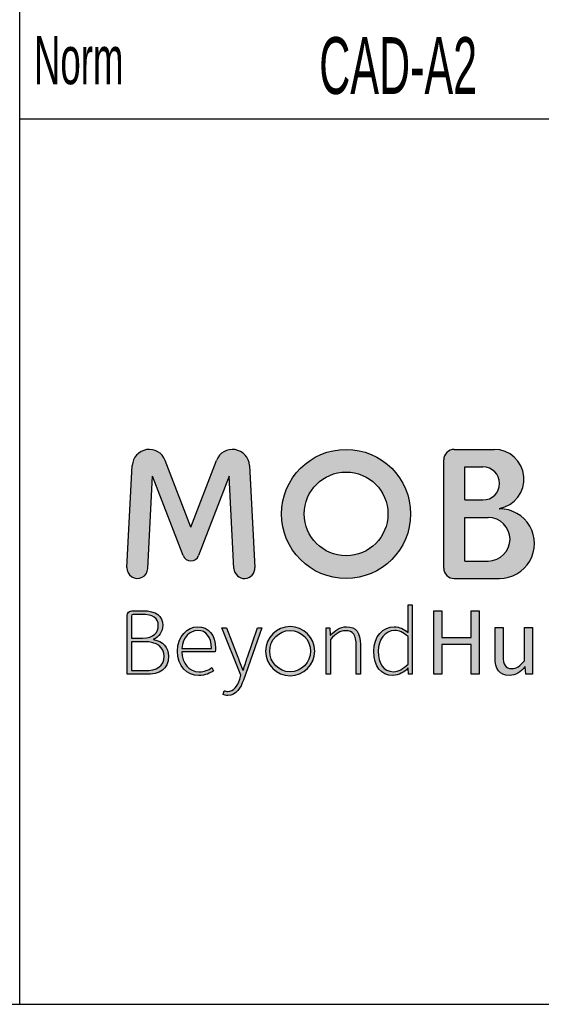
# Model space of a CAD drawing. Header units: millimetres. Extents: x 6 to 590, y 6 to 416.
# Tile 14 of 33: x 456 to 475, y 6 to 43. Entities that reach past the tile are written whole.
import ezdxf

# ---------------------------------------------------------------- set-up
doc = ezdxf.new("R2010")
doc.units = ezdxf.units.MM
doc.linetypes.add('CENTERX2', pattern=[20.319999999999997, 12.7, -2.54, 2.54, -2.54])
doc.layers.add('1', color=7, linetype='Continuous')
doc.styles.add('SLDTEXTSTYLE2', font='TXT', dxfattribs={"width": 0.5670000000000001})

msp = doc.modelspace()

# ---------------------------------------------------------------- hatches: boundary and pattern name
at = {"layer": '1'}
h = msp.add_hatch(color=156, dxfattribs=at)
edge = h.paths.add_edge_path(flags=0)
edge.add_arc((460.3553270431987, 22.25435210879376), 0.3899999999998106, 176.9999999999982, 356.9999999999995)
edge.add_line((460.7447925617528, 22.23394108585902), (460.9249960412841, 25.6724283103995))
edge.add_line((460.9249960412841, 25.6724283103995), (462.0605030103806, 22.7143315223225))
edge.add_arc((462.349352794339, 22.82521056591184), 0.3094000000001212, 200.9999999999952, 339.0000000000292)
edge.add_line((462.6382025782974, 22.71433152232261), (463.7737095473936, 25.67242831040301))
edge.add_line((463.7737095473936, 25.67242831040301), (463.9539130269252, 22.23394108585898))
edge.add_arc((464.3433785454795, 22.25435210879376), 0.390000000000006, 183.000000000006, 363.0000000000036)
edge.add_line((464.732844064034, 22.27476313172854), (464.5338383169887, 26.07201899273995))
edge.add_arc((463.8990095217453, 26.03874902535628), 0.6356999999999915, 3.000000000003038, 158.999999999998)
edge.add_line((463.3055324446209, 26.26656353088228), (462.349352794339, 23.77563038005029))
edge.add_line((462.349352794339, 23.77563038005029), (461.3931731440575, 26.26656353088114))
edge.add_arc((460.7996960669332, 26.03874902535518), 0.6356999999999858, 21.00000000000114, 176.9999999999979)
edge.add_line((460.1648672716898, 26.07201899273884), (459.9658615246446, 22.27476313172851))
h = msp.add_hatch(color=156, dxfattribs=at)
edge = h.paths.add_edge_path(flags=0)
edge.add_arc((468.1343527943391, 24.26935210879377), 2.404999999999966, 0, 360)
edge = h.paths.add_edge_path(flags=0)
edge.add_arc((468.1343527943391, 24.26935210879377), 1.559999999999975, 0, 360)
h = msp.add_hatch(color=156, dxfattribs=at)
edge = h.paths.add_edge_path(flags=0)
edge.add_arc((473.8543527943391, 23.16435210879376), 1.30000000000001, 270.0000000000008, 450.0000000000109)
edge.add_arc((473.8543527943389, 24.47085210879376), 0.006499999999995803, 100.20362805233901, 270, ccw=False)
edge.add_arc((473.6570450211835, 25.5670443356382), 1.107307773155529, 280.2036280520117, 450.0000000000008)
edge.add_line((473.6570450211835, 26.67435210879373), (472.1643527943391, 26.67435210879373))
edge.add_arc((472.1643527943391, 26.28435210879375), 0.3899999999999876, 90, 180)
edge.add_line((471.7743527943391, 26.28435210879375), (471.7743527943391, 22.25435210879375))
edge.add_arc((472.1643527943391, 22.25435210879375), 0.3900000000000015, 180, 270.0000000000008)
edge.add_line((472.1643527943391, 21.86435210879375), (473.8543527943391, 21.86435210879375))
edge = h.paths.add_edge_path(flags=0)
edge.add_line((472.5543527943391, 26.02435210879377), (473.2368527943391, 26.02435210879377))
edge.add_arc((473.2368527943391, 25.40685210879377), 0.6175000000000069, -90.0000000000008, 89.9999999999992, ccw=False)
edge.add_line((473.2368527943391, 24.78935210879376), (472.5543527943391, 24.78935210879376))
edge.add_line((472.5543527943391, 24.78935210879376), (472.5543527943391, 26.02435210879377))
edge = h.paths.add_edge_path(flags=0)
edge.add_line((472.5543527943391, 24.13935210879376), (473.4318527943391, 24.13935210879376))
edge.add_arc((473.4318527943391, 23.32685210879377), 0.8124999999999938, -90.0000000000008, 89.9999999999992, ccw=False)
edge.add_line((473.4318527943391, 22.51435210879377), (472.5543527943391, 22.51435210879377))
edge.add_line((472.5543527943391, 22.51435210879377), (472.5543527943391, 24.13935210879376))
h = msp.add_hatch(color=156, dxfattribs=at)
edge = h.paths.add_edge_path(flags=0)
edge.add_spline(control_points=[(460.6563233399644, 18.29286422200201), (461.1922392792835, 18.29286422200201), (461.5148235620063, 18.46560768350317), (461.5148235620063, 18.96414960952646)], knot_values=[6, 6, 6, 6, 7, 7, 7, 7], weights=[1, 1, 1, 1], degree=3, periodic=0)
edge.add_spline(control_points=[(461.5148235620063, 18.96414960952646), (461.5148235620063, 19.29146149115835), (461.3084680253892, 19.53406245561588), (460.9595729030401, 19.5844063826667)], knot_values=[5, 5, 5, 5, 6, 6, 6, 6], weights=[1, 1, 1, 1], degree=3, periodic=0)
edge.add_line((460.9595729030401, 19.5844063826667), (460.9595729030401, 19.59881217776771))
edge.add_spline(control_points=[(460.9595729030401, 19.59881217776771), (461.1527518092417, 19.66757077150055), (461.3001803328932, 19.8971762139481), (461.3001803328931, 20.11378803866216)], knot_values=[3, 3, 3, 3, 4, 4, 4, 4], weights=[1, 1, 1, 1], degree=3, periodic=0)
edge.add_spline(control_points=[(461.3001803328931, 20.11378803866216), (461.3001803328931, 20.4636160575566), (461.0643479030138, 20.66305019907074), (460.5572060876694, 20.66305019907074)], knot_values=[2, 2, 2, 2, 3, 3, 3, 3], weights=[1, 1, 1, 1], degree=3, periodic=0)
edge.add_line((460.5572060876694, 20.66305019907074), (460.1525200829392, 20.66305019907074))
edge.add_spline(control_points=[(460.1525200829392, 20.66305019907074), (460.0513721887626, 20.66305019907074), (459.9693756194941, 20.58105362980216), (459.9693756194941, 20.47990573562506)], knot_values=[0, 0, 0, 0, 1, 1, 1, 1], weights=[1, 1, 1, 1], degree=3, periodic=0)
edge.add_line((459.9693756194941, 20.47990573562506), (459.9693756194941, 18.29286422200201))
edge.add_line((459.9693756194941, 18.29286422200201), (460.6563233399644, 18.29286422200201))
edge = h.paths.add_edge_path(flags=0)
edge.add_spline(control_points=[(460.6131568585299, 19.50621471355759), (461.0951146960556, 19.50621471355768), (461.3493859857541, 19.30225311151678), (461.3493859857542, 18.9641496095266)], knot_values=[1, 1, 1, 1, 2, 2, 2, 2], weights=[1, 1, 1, 1], degree=3, periodic=0)
edge.add_spline(control_points=[(461.3493859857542, 18.9641496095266), (461.3493859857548, 18.58287962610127), (461.0843230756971, 18.4295411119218), (460.6131568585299, 18.42954111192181)], knot_values=[0, 0, 0, 0, 1, 1, 1, 1], weights=[1, 1, 1, 1], degree=3, periodic=0)
edge.add_line((460.6131568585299, 18.42954111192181), (460.1348131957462, 18.42954111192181))
edge.add_line((460.1348131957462, 18.42954111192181), (460.1348131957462, 19.50621471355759))
edge.add_line((460.1348131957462, 19.50621471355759), (460.6131568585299, 19.50621471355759))
edge = h.paths.add_edge_path(flags=0)
edge.add_spline(control_points=[(460.1348131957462, 20.46150539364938), (460.1348131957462, 20.49735906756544), (460.163878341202, 20.52642421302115), (460.1997320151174, 20.52642421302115)], knot_values=[3, 3, 3, 3, 4, 4, 4, 4], weights=[1, 1, 1, 1], degree=3, periodic=0)
edge.add_line((460.1997320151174, 20.52642421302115), (460.5104254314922, 20.52642421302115))
edge.add_spline(control_points=[(460.5104254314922, 20.52642421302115), (460.9456026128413, 20.52642421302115), (461.1347427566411, 20.38830902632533), (461.1347427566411, 20.11740221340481)], knot_values=[1, 1, 1, 1, 2, 2, 2, 2], weights=[1, 1, 1, 1], degree=3, periodic=0)
edge.add_spline(control_points=[(461.1347427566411, 20.11740221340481), (461.1347427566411, 19.86443402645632), (460.9857666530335, 19.63927742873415), (460.5412296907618, 19.63927742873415)], knot_values=[0, 0, 0, 0, 1, 1, 1, 1], weights=[1, 1, 1, 1], degree=3, periodic=0)
edge.add_line((460.5412296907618, 19.63927742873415), (460.1348131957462, 19.63927742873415))
edge.add_line((460.1348131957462, 19.63927742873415), (460.1348131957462, 20.46150539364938))
h = msp.add_hatch(color=156, dxfattribs=at)
edge = h.paths.add_edge_path(flags=0)
edge.add_spline(control_points=[(469.9288343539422, 20.06243544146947), (469.518803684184, 20.06243544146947), (469.1627311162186, 19.70997704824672), (469.1627311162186, 19.15247786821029)], knot_values=[10, 10, 10, 10, 11, 11, 11, 11], weights=[1, 1, 1, 1], degree=3, periodic=0)
edge.add_spline(control_points=[(469.1627311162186, 19.15247786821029), (469.1627311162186, 18.56983217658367), (469.4432623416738, 18.24969774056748), (469.8784904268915, 18.24969774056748)], knot_values=[9, 9, 9, 9, 10, 10, 10, 10], weights=[1, 1, 1, 1], degree=3, periodic=0)
edge.add_spline(control_points=[(469.8784904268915, 18.24969774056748), (470.1086777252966, 18.24969774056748), (470.2992618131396, 18.37558301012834), (470.4395528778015, 18.51587407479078)], knot_values=[8, 8, 8, 8, 9, 9, 9, 9], weights=[1, 1, 1, 1], degree=3, periodic=0)
edge.add_line((470.4395528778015, 18.51587407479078), (470.4503444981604, 18.51587407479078))
edge.add_line((470.4503444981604, 18.51587407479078), (470.4647502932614, 18.29286422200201))
edge.add_line((470.4647502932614, 18.29286422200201), (470.6014271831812, 18.29286422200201))
edge.add_line((470.6014271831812, 18.29286422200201), (470.6014271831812, 20.87888260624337))
edge.add_line((470.6014271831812, 20.87888260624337), (470.4431670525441, 20.87888260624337))
edge.add_line((470.4431670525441, 20.87888260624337), (470.4431670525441, 20.16673747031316))
edge.add_line((470.4431670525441, 20.16673747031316), (470.4503444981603, 19.85021720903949))
edge.add_spline(control_points=[(470.4503444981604, 19.85021720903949), (470.2777294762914, 19.98327992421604), (470.1374384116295, 20.06243544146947), (469.9288343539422, 20.06243544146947)], knot_values=[0, 0, 0, 0, 1, 1, 1, 1], weights=[1, 1, 1, 1], degree=3, periodic=0)
edge = h.paths.add_edge_path(flags=0)
edge.add_spline(control_points=[(469.9000736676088, 18.38998880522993), (469.533209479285, 18.38998880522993), (469.331782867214, 18.6956665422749), (469.331782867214, 19.15247786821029)], knot_values=[4, 4, 4, 4, 5, 5, 5, 5], weights=[1, 1, 1, 1], degree=3, periodic=0)
edge.add_spline(control_points=[(469.331782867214, 19.15247786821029), (469.331782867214, 19.58765504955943), (469.5943450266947, 19.92214437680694), (469.9396259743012, 19.92214437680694)], knot_values=[3, 3, 3, 3, 4, 4, 4, 4], weights=[1, 1, 1, 1], degree=3, periodic=0)
edge.add_spline(control_points=[(469.9396259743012, 19.92214437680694), (470.1086777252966, 19.92214437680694), (470.2597095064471, 19.8610088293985), (470.4431670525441, 19.69918542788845)], knot_values=[2, 2, 2, 2, 3, 3, 3, 3], weights=[1, 1, 1, 1], degree=3, periodic=0)
edge.add_line((470.4431670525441, 19.69918542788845), (470.4431670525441, 18.67413420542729))
edge.add_spline(control_points=[(470.4431670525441, 18.67413420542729), (470.2597095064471, 18.49067665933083), (470.0906577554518, 18.38998880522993), (469.9000736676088, 18.38998880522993)], knot_values=[0, 0, 0, 0, 1, 1, 1, 1], weights=[1, 1, 1, 1], degree=3, periodic=0)
msp.add_hatch(color=156, dxfattribs=at).paths.add_polyline_path([(471.4010103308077, 20.65230948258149), (471.4010103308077, 18.29286422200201), (471.7031247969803, 18.29286422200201), (471.7031247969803, 19.40424840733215), (472.8001031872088, 19.40424840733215), (472.8001031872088, 18.29286422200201), (473.0986543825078, 18.29286422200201), (473.0986543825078, 20.65230948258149), (472.8001031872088, 20.65230948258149), (472.8001031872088, 19.66319639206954), (471.7031247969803, 19.66319639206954), (471.7031247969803, 20.65230948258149)], flags=0)
h = msp.add_hatch(color=156, dxfattribs=at)
edge = h.paths.add_edge_path(flags=0)
edge.add_spline(control_points=[(462.6018788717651, 20.06243544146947), (462.2170456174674, 20.06243544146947), (461.850181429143, 19.71715449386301), (461.850181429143, 19.15247786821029)], knot_values=[8, 8, 8, 8, 9, 9, 9, 9], weights=[1, 1, 1, 1], degree=3, periodic=0)
edge.add_spline(control_points=[(461.850181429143, 19.15247786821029), (461.850181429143, 18.58780124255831), (462.2062539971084, 18.24969774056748), (462.6486595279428, 18.24969774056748)], knot_values=[7, 7, 7, 7, 8, 8, 8, 8], weights=[1, 1, 1, 1], degree=3, periodic=0)
edge.add_spline(control_points=[(462.6486595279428, 18.24969774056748), (462.9004300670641, 18.24969774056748), (463.0550760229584, 18.33603070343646), (463.1917529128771, 18.41874949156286)], knot_values=[6, 6, 6, 6, 7, 7, 7, 7], weights=[1, 1, 1, 1], degree=3, periodic=0)
edge.add_line((463.1917529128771, 18.41874949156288), (463.1270031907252, 18.54102058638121))
edge.add_spline(control_points=[(463.1270031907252, 18.54102058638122), (462.9975037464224, 18.4475101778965), (462.8500861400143, 18.38637463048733), (462.6630144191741, 18.38637463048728)], knot_values=[4, 4, 4, 4, 5, 5, 5, 5], weights=[1, 1, 1, 1], degree=3, periodic=0)
edge.add_spline(control_points=[(462.6630144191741, 18.38637463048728), (462.2746178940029, 18.38637463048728), (462.0192331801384, 18.69928071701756), (462.0120557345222, 19.13450880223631)], knot_values=[3, 3, 3, 3, 4, 4, 4, 4], weights=[1, 1, 1, 1], degree=3, periodic=0)
edge.add_line((462.0120557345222, 19.13450880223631), (463.2565026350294, 19.13450880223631))
edge.add_spline(control_points=[(463.2565026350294, 19.13450880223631), (463.2636800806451, 19.17762437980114), (463.2636800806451, 19.22079086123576), (463.2636800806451, 19.2639573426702)], knot_values=[1, 1, 1, 1, 2, 2, 2, 2], weights=[1, 1, 1, 1], degree=3, periodic=0)
edge.add_spline(control_points=[(463.2636800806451, 19.2639573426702), (463.2636800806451, 19.7711125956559), (463.0119095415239, 20.06243544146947), (462.6018788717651, 20.06243544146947)], knot_values=[0, 0, 0, 0, 1, 1, 1, 1], weights=[1, 1, 1, 1], degree=3, periodic=0)
edge = h.paths.add_edge_path(flags=0)
edge.add_spline(control_points=[(462.0120557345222, 19.256779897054), (462.0479938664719, 19.67037383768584), (462.3105560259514, 19.92575855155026), (462.6054930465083, 19.92575855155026)], knot_values=[1, 1, 1, 1, 2, 2, 2, 2], weights=[1, 1, 1, 1], degree=3, periodic=0)
edge.add_spline(control_points=[(462.6054930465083, 19.92575855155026), (462.914784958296, 19.92575855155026), (463.1125973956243, 19.69918542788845), (463.1125973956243, 19.256779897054)], knot_values=[0, 0, 0, 0, 1, 1, 1, 1], weights=[1, 1, 1, 1], degree=3, periodic=0)
edge.add_line((463.1125973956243, 19.256779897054), (462.0120557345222, 19.256779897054))
h = msp.add_hatch(color=156, dxfattribs=at)
edge = h.paths.add_edge_path(flags=0)
edge.add_spline(control_points=[(463.7278119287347, 17.65264625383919), (463.6774680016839, 17.65264625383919), (463.6235098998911, 17.66705204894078), (463.5875208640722, 17.68140694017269)], knot_values=[14, 14, 14, 14, 15, 15, 15, 15], weights=[1, 1, 1, 1], degree=3, periodic=0)
edge.add_line((463.5875208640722, 17.68140694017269), (463.5515827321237, 17.54116677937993))
edge.add_spline(control_points=[(463.5515827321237, 17.54116677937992), (463.5983124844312, 17.51958353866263), (463.6630622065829, 17.50517774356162), (463.7278119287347, 17.50517774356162)], knot_values=[12, 12, 12, 12, 13, 13, 13, 13], weights=[1, 1, 1, 1], degree=3, periodic=0)
edge.add_spline(control_points=[(463.7278119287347, 17.50517774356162), (464.0371038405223, 17.50517774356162), (464.2097697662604, 17.78932314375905), (464.3068943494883, 18.07708271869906)], knot_values=[11, 11, 11, 11, 12, 12, 12, 12], weights=[1, 1, 1, 1], degree=3, periodic=0)
edge.add_line((464.3068943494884, 18.07708271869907), (464.9902278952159, 20.01926896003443))
edge.add_line((464.9902278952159, 20.01926896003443), (464.8284044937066, 20.01926896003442))
edge.add_line((464.8284044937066, 20.01926896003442), (464.4579261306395, 18.93308219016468))
edge.add_spline(control_points=[(464.4579261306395, 18.93308219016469), (464.411196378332, 18.78922785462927), (464.3536241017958, 18.60215613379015), (464.299666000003, 18.45112435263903)], knot_values=[7, 7, 7, 7, 8, 8, 8, 8], weights=[1, 1, 1, 1], degree=3, periodic=0)
edge.add_line((464.299666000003, 18.45112435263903), (464.2853111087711, 18.45112435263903))
edge.add_spline(control_points=[(464.2853111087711, 18.45112435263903), (464.2205613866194, 18.60215613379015), (464.1521974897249, 18.78922785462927), (464.098239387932, 18.93308219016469)], knot_values=[5, 5, 5, 5, 6, 6, 6, 6], weights=[1, 1, 1, 1], degree=3, periodic=0)
edge.add_line((464.098239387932, 18.93308219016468), (463.6810312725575, 20.01926896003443))
edge.add_line((463.6810312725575, 20.01926896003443), (463.508416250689, 20.01926896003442))
edge.add_line((463.508416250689, 20.01926896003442), (464.2169472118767, 18.26048936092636))
edge.add_line((464.2169472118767, 18.26048936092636), (464.1702174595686, 18.10945757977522))
edge.add_spline(control_points=[(464.1702174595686, 18.10945757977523), (464.0838844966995, 17.84689542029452), (463.9400301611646, 17.65264625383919), (463.7278119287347, 17.65264625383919)], knot_values=[0, 0, 0, 0, 1, 1, 1, 1], weights=[1, 1, 1, 1], degree=3, periodic=0)
h = msp.add_hatch(color=156, dxfattribs=at)
edge = h.paths.add_edge_path(flags=0)
edge.add_spline(control_points=[(466.0478282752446, 18.24033998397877), (466.5535634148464, 18.24033998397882), (466.963554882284, 18.65030888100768), (466.9635548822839, 19.15606659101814)], knot_values=[2, 2, 2, 2, 3, 3, 3, 3], weights=[1, 1, 1, 1], degree=3, periodic=0)
edge.add_spline(control_points=[(466.9635548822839, 19.15606659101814), (466.9635548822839, 19.66182430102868), (466.5535634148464, 20.07179319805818), (466.0478282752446, 20.07179319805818)], knot_values=[3, 3, 3, 3, 4, 4, 4, 4], weights=[1, 1, 1, 1], degree=3, periodic=0)
edge.add_spline(control_points=[(466.0478282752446, 20.07179319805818), (465.5420931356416, 20.07179319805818), (465.1321242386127, 19.66182430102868), (465.1321242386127, 19.15606659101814)], knot_values=[0, 0, 0, 0, 1, 1, 1, 1], weights=[1, 1, 1, 1], degree=3, periodic=0)
edge.add_spline(control_points=[(465.1321242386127, 19.15606659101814), (465.1321242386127, 18.65030888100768), (465.5420931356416, 18.24033998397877), (466.0478282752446, 18.24033998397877)], knot_values=[1, 1, 1, 1, 2, 2, 2, 2], weights=[1, 1, 1, 1], degree=3, periodic=0)
edge = h.paths.add_edge_path(flags=0)
edge.add_spline(control_points=[(466.0478262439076, 18.38382796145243), (465.6288612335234, 18.38382796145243), (465.2880110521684, 18.73723955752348), (465.2880110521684, 19.15623120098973), (465.2880110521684, 19.57522284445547), (465.6288612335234, 19.92647622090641), (466.0478262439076, 19.92647622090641)], knot_values=[2, 2, 2, 2, 3, 3, 3, 4, 4, 4, 4], weights=[1, 1, 1, 1, 1, 1, 1], degree=3, periodic=0)
edge.add_spline(control_points=[(466.0478262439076, 19.92647622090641), (466.4667912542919, 19.92647622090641), (466.8076680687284, 19.57522284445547), (466.8076680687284, 19.15623120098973), (466.8076680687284, 18.73723955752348), (466.4667912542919, 18.38382796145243), (466.0478262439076, 18.38382796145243)], knot_values=[0, 0, 0, 0, 1, 1, 1, 2, 2, 2, 2], weights=[1, 1, 1, 1, 1, 1, 1], degree=3, periodic=0)
h = msp.add_hatch(color=156, dxfattribs=at)
edge = h.paths.add_edge_path(flags=0)
edge.add_spline(control_points=[(467.5514200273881, 19.59488339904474), (467.7636382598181, 19.8106649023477), (467.9111067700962, 19.91858110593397), (468.1160966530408, 19.91858110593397)], knot_values=[9, 9, 9, 9, 10, 10, 10, 10], weights=[1, 1, 1, 1], degree=3, periodic=0)
edge.add_spline(control_points=[(468.1160966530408, 19.91858110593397), (468.3966278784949, 19.91858110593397), (468.5117215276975, 19.74591518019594), (468.5117215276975, 19.37905099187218)], knot_values=[8, 8, 8, 8, 9, 9, 9, 9], weights=[1, 1, 1, 1], degree=3, periodic=0)
edge.add_line((468.5117215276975, 19.37905099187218), (468.5117215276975, 18.29286422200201))
edge.add_line((468.5117215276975, 18.29286422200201), (468.6699816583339, 18.29286422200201))
edge.add_line((468.6699816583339, 18.29286422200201), (468.6699816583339, 19.40063423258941))
edge.add_spline(control_points=[(468.6699816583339, 19.40063423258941), (468.6699816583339, 19.84660303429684), (468.5045440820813, 20.06243544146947), (468.1484715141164, 20.06243544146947)], knot_values=[4, 4, 4, 4, 5, 5, 5, 5], weights=[1, 1, 1, 1], degree=3, periodic=0)
edge.add_spline(control_points=[(468.1484715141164, 20.06243544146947), (467.9111067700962, 20.06243544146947), (467.7312633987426, 19.92937272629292), (467.5550342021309, 19.75309262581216)], knot_values=[3, 3, 3, 3, 4, 4, 4, 4], weights=[1, 1, 1, 1], degree=3, periodic=0)
edge.add_line((467.5550342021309, 19.75309262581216), (467.544242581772, 19.75309262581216))
edge.add_line((467.544242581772, 19.75309262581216), (467.5298367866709, 20.01926896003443))
edge.add_line((467.5298367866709, 20.01926896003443), (467.3931598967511, 20.01926896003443))
edge.add_line((467.3931598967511, 20.01926896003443), (467.3931598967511, 18.29286422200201))
edge.add_line((467.3931598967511, 18.29286422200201), (467.5514200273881, 18.29286422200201))
edge.add_line((467.5514200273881, 18.29286422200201), (467.5514200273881, 19.59488339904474))
h = msp.add_hatch(color=156, dxfattribs=at)
edge = h.paths.add_edge_path(flags=0)
edge.add_spline(control_points=[(473.684863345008, 18.93308219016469), (473.684863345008, 18.48706248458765), (473.8503009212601, 18.24969774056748), (474.2207792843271, 18.24969774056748)], knot_values=[11, 11, 11, 11, 12, 12, 12, 12], weights=[1, 1, 1, 1], degree=3, periodic=0)
edge.add_spline(control_points=[(474.2207792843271, 18.24969774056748), (474.4617582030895, 18.24969774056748), (474.6343732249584, 18.37558301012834), (474.7962475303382, 18.56621800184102)], knot_values=[10, 10, 10, 10, 11, 11, 11, 11], weights=[1, 1, 1, 1], degree=3, periodic=0)
edge.add_line((474.7962475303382, 18.56621800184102), (474.8070391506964, 18.56621800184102))
edge.add_line((474.8070391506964, 18.56621800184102), (474.8322365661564, 18.29286422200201))
edge.add_line((474.8322365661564, 18.29286422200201), (475.0767787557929, 18.29286422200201))
edge.add_line((475.0767787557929, 18.29286422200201), (475.0767787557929, 20.04085220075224))
edge.add_line((475.0767787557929, 20.04085220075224), (474.781841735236, 20.04085220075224))
edge.add_line((474.781841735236, 20.04085220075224), (474.781841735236, 18.8000194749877))
edge.add_spline(control_points=[(474.781841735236, 18.8000194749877), (474.6164041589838, 18.59497868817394), (474.490518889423, 18.50508245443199), (474.3106755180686, 18.50508245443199)], knot_values=[3, 3, 3, 3, 4, 4, 4, 4], weights=[1, 1, 1, 1], degree=3, periodic=0)
edge.add_spline(control_points=[(474.3106755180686, 18.50508245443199), (474.0804882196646, 18.50508245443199), (473.983414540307, 18.64532261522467), (473.983414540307, 18.97263449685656)], knot_values=[2, 2, 2, 2, 3, 3, 3, 3], weights=[1, 1, 1, 1], degree=3, periodic=0)
edge.add_line((473.983414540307, 18.97263449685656), (473.983414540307, 20.04085220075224))
edge.add_line((473.983414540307, 20.04085220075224), (473.684863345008, 20.04085220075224))
edge.add_line((473.684863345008, 20.04085220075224), (473.684863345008, 18.93308219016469))

# ---------------------------------------------------------------- linework, layer by layer
at = {"layer": '1', "color": 7}
for p, q in [((455.9693756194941, 22.42143565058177), (455.9693756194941, 50.99286422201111)), ((455.9693756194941, 38.99286422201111), (477.9693756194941, 38.99286422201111)), ((6, 5.992864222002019), (589.9693756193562, 5.992864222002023))]:
    msp.add_line(p, q, dxfattribs=at)
at = {"layer": '1', "color": 156}
for p, q in [((472.1643527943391, 26.67435210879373), (473.6570450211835, 26.67435210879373)), ((459.9658615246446, 22.27476313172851), (460.1648672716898, 26.07201899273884)), ((462.349352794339, 23.77563038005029), (461.3931731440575, 26.26656353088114)), ((462.349352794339, 23.77563038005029), (463.3055324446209, 26.26656353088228)), ((464.5338383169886, 26.07201899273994), (464.732844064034, 22.27476313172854)), ((471.7743527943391, 22.25435210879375), (471.7743527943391, 26.28435210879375)), ((472.5543527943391, 26.02435210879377), (473.2368527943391, 26.02435210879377)), ((472.5543527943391, 24.78935210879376), (472.5543527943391, 26.02435210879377)), ((460.7447925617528, 22.23394108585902), (460.9249960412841, 25.6724283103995)), ((462.0605030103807, 22.7143315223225), (460.9249960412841, 25.6724283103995)), ((463.7737095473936, 25.67242831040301), (462.6382025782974, 22.71433152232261)), ((463.9539130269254, 22.23394108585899), (463.7737095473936, 25.67242831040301)), ((472.5543527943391, 24.78935210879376), (473.2368527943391, 24.78935210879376)), ((472.5543527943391, 22.51435210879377), (472.5543527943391, 24.13935210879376)), ((472.5543527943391, 24.13935210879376), (473.4318527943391, 24.13935210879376)), ((472.5543527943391, 22.51435210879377), (473.4318527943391, 22.51435210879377)), ((472.1643527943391, 21.86435210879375), (473.8543527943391, 21.86435210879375))]:
    msp.add_line(p, q, dxfattribs=at)
at = {"layer": '1', "color": 156, "linetype": 'CENTERX2'}
msp.add_line((473.8413527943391, 24.46435210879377), (473.8543527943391, 24.46435210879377), dxfattribs=at)
at = {"layer": '1'}
msp.add_line((455.9693756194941, 5.992864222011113), (455.9693756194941, 22.42143565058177), dxfattribs=at)
at = {"layer": '1', "color": 156, "linetype": 'Continuous'}
for p, q in [((460.1525200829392, 20.66305019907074), (460.5572060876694, 20.66305019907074)), ((470.4431670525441, 20.16673747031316), (470.4431670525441, 20.87888260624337)), ((470.4431670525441, 20.87888260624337), (470.6014271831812, 20.87888260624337)), ((470.6014271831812, 20.87888260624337), (470.6014271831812, 18.29286422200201)), ((471.4010103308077, 20.65230948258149), (471.7031247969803, 20.65230948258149)), ((471.4010103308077, 18.29286422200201), (471.4010103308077, 20.65230948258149)), ((471.7031247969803, 20.65230948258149), (471.7031247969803, 19.66319639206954)), ((472.8001031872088, 19.66319639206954), (472.8001031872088, 20.65230948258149)), ((472.8001031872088, 20.65230948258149), (473.0986543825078, 20.65230948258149)), ((473.0986543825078, 20.65230948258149), (473.0986543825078, 18.29286422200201)), ((459.9693756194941, 18.29286422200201), (459.9693756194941, 20.47990573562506)), ((460.1348131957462, 20.46150539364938), (460.1348131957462, 19.63927742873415)), ((460.5104254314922, 20.52642421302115), (460.1997320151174, 20.52642421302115)), ((464.2169472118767, 18.26048936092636), (463.5084162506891, 20.01926896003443)), ((463.5084162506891, 20.01926896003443), (463.6810312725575, 20.01926896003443)), ((463.6810312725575, 20.01926896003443), (464.098239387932, 18.93308219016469)), ((464.9902278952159, 20.01926896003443), (464.3068943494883, 18.07708271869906)), ((464.4579261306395, 18.93308219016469), (464.8284044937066, 20.01926896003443)), ((464.8284044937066, 20.01926896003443), (464.9902278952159, 20.01926896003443)), ((467.3931598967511, 20.01926896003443), (467.5298367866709, 20.01926896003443)), ((467.3931598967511, 18.29286422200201), (467.3931598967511, 20.01926896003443)), ((467.5298367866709, 20.01926896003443), (467.544242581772, 19.75309262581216)), ((470.4503444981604, 19.85021720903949), (470.4431670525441, 20.16673747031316)), ((473.684863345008, 20.04085220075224), (473.983414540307, 20.04085220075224)), ((473.684863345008, 18.93308219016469), (473.684863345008, 20.04085220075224)), ((473.983414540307, 20.04085220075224), (473.983414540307, 18.97263449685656)), ((474.781841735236, 18.8000194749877), (474.781841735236, 20.04085220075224)), ((474.781841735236, 20.04085220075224), (475.0767787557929, 20.04085220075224)), ((475.0767787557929, 20.04085220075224), (475.0767787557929, 18.29286422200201)), ((460.1348131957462, 19.63927742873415), (460.5412296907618, 19.63927742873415)), ((460.6131568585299, 19.50621471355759), (460.1348131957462, 19.50621471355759)), ((460.1348131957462, 19.50621471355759), (460.1348131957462, 18.42954111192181)), ((460.9595729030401, 19.59881217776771), (460.9595729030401, 19.5844063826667)), ((467.544242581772, 19.75309262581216), (467.5550342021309, 19.75309262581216)), ((467.5514200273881, 19.59488339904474), (467.5514200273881, 18.29286422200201)), ((470.4431670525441, 18.67413420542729), (470.4431670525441, 19.69918542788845)), ((471.7031247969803, 19.66319639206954), (472.8001031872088, 19.66319639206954)), ((462.0120557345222, 19.256779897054), (463.1125973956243, 19.256779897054)), ((463.2565026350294, 19.13450880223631), (462.0120557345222, 19.13450880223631)), ((468.5117215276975, 18.29286422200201), (468.5117215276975, 19.37905099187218)), ((468.6699816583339, 19.40063423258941), (468.6699816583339, 18.29286422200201)), ((472.8001031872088, 19.40424840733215), (471.7031247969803, 19.40424840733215)), ((471.7031247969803, 19.40424840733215), (471.7031247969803, 18.29286422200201)), ((472.8001031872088, 18.29286422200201), (472.8001031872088, 19.40424840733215)), ((460.1348131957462, 18.42954111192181), (460.6131568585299, 18.42954111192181)), ((463.1270031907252, 18.54102058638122), (463.1917529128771, 18.41874949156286)), ((464.2853111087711, 18.45112435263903), (464.299666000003, 18.45112435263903)), ((470.4503444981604, 18.51587407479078), (470.4395528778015, 18.51587407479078)), ((470.4647502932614, 18.29286422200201), (470.4503444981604, 18.51587407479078)), ((474.8070391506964, 18.56621800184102), (474.7962475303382, 18.56621800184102)), ((474.8322365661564, 18.29286422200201), (474.8070391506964, 18.56621800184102)), ((460.6563233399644, 18.29286422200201), (459.9693756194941, 18.29286422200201)), ((464.1702174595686, 18.10945757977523), (464.2169472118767, 18.26048936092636)), ((467.5514200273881, 18.29286422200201), (467.3931598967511, 18.29286422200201)), ((468.6699816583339, 18.29286422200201), (468.5117215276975, 18.29286422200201)), ((470.6014271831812, 18.29286422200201), (470.4647502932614, 18.29286422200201)), ((471.7031247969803, 18.29286422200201), (471.4010103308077, 18.29286422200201)), ((473.0986543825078, 18.29286422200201), (472.8001031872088, 18.29286422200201)), ((475.0767787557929, 18.29286422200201), (474.8322365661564, 18.29286422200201)), ((463.5515827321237, 17.54116677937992), (463.5875208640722, 17.68140694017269))]:
    msp.add_line(p, q, dxfattribs=at)
at = {"layer": '1', "color": 156}
for radius in [2.404999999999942, 1.559999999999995]:
    msp.add_circle((468.1343527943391, 24.26935210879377), radius, dxfattribs=at)
for centre, radius, start, end in [((460.7996960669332, 26.03874902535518), 0.635699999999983, 21.00000000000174, 176.9999999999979), ((463.8990095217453, 26.03874902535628), 0.6357000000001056, 3.000000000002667, 158.999999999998), ((472.1643527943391, 26.28435210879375), 0.3899999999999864, 90, 180), ((473.6570450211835, 25.5670443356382), 1.10730777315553, 280.2036280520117, 90), ((473.2368527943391, 25.40685210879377), 0.6175000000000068, 270.0000000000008, 90), ((473.8543527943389, 24.47085210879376), 0.006500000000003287, 100.2036280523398, 270.0000000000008), ((473.8543527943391, 23.16435210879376), 1.300000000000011, 270.0000000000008, 90.00000000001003), ((473.4318527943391, 23.32685210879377), 0.8124999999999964, 270.0000000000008, 90), ((462.349352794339, 22.82521056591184), 0.3094000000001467, 200.999999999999, 339.0000000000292), ((460.3553270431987, 22.25435210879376), 0.3899999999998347, 176.9999999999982, 356.9999999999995), ((464.3433785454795, 22.25435210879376), 0.3900000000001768, 183.0000000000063, 3.00000000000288), ((472.1643527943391, 22.25435210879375), 0.3900000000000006, 180, 270.0000000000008)]:
    msp.add_arc(centre, radius, start, end, dxfattribs=at)
at = {"layer": '1', "color": 156, "linetype": 'Continuous'}
for points in [[(459.9693756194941, 20.47990573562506), (459.9693756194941, 20.58105362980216), (460.0513721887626, 20.66305019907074), (460.1525200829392, 20.66305019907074)], [(460.5572060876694, 20.66305019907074), (461.0643479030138, 20.66305019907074), (461.3001803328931, 20.4636160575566), (461.3001803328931, 20.11378803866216)], [(460.1997320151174, 20.52642421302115), (460.163878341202, 20.52642421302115), (460.1348131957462, 20.49735906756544), (460.1348131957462, 20.46150539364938)], [(461.1347427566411, 20.11740221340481), (461.1347427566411, 20.38830902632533), (460.9456026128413, 20.52642421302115), (460.5104254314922, 20.52642421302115)], [(460.5412296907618, 19.63927742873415), (460.9857666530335, 19.63927742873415), (461.1347427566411, 19.86443402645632), (461.1347427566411, 20.11740221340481)], [(461.3001803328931, 20.11378803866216), (461.3001803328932, 19.8971762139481), (461.1527518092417, 19.66757077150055), (460.9595729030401, 19.59881217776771)], [(461.850181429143, 19.15247786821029), (461.850181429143, 19.71715449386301), (462.2170456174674, 20.06243544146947), (462.6018788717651, 20.06243544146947)], [(462.6054930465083, 19.92575855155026), (462.3105560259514, 19.92575855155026), (462.0479938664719, 19.67037383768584), (462.0120557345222, 19.256779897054)], [(462.6018788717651, 20.06243544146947), (463.0119095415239, 20.06243544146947), (463.2636800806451, 19.7711125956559), (463.2636800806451, 19.2639573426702)], [(463.1125973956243, 19.256779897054), (463.1125973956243, 19.69918542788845), (462.914784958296, 19.92575855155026), (462.6054930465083, 19.92575855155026)], [(466.0478282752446, 20.07179319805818), (465.5420931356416, 20.07179319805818), (465.1321242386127, 19.66182430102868), (465.1321242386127, 19.15606659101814)], [(466.9635548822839, 19.15606659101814), (466.9635548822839, 19.66182430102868), (466.5535634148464, 20.07179319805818), (466.0478282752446, 20.07179319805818)], [(468.1160966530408, 19.91858110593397), (467.9111067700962, 19.91858110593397), (467.7636382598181, 19.8106649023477), (467.5514200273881, 19.59488339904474)], [(467.5550342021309, 19.75309262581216), (467.7312633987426, 19.92937272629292), (467.9111067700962, 20.06243544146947), (468.1484715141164, 20.06243544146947)], [(468.5117215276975, 19.37905099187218), (468.5117215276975, 19.74591518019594), (468.3966278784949, 19.91858110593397), (468.1160966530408, 19.91858110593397)], [(468.1484715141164, 20.06243544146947), (468.5045440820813, 20.06243544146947), (468.6699816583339, 19.84660303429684), (468.6699816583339, 19.40063423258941)], [(469.1627311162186, 19.15247786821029), (469.1627311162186, 19.70997704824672), (469.518803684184, 20.06243544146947), (469.9288343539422, 20.06243544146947)], [(469.9396259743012, 19.92214437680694), (469.5943450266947, 19.92214437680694), (469.331782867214, 19.58765504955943), (469.331782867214, 19.15247786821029)], [(469.9288343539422, 20.06243544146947), (470.1374384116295, 20.06243544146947), (470.2777294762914, 19.98327992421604), (470.4503444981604, 19.85021720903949)], [(470.4431670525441, 19.69918542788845), (470.2597095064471, 19.8610088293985), (470.1086777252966, 19.92214437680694), (469.9396259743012, 19.92214437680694)], [(461.3493859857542, 18.9641496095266), (461.3493859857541, 19.30225311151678), (461.0951146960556, 19.50621471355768), (460.6131568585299, 19.50621471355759)], [(460.9595729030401, 19.5844063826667), (461.3084680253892, 19.53406245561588), (461.5148235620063, 19.29146149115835), (461.5148235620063, 18.96414960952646)], [(462.6486595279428, 18.24969774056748), (462.2062539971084, 18.24969774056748), (461.850181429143, 18.58780124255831), (461.850181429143, 19.15247786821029)], [(462.0120557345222, 19.13450880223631), (462.0192331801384, 18.69928071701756), (462.2746178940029, 18.38637463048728), (462.6630144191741, 18.38637463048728)], [(463.2636800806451, 19.2639573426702), (463.2636800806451, 19.22079086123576), (463.2636800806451, 19.17762437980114), (463.2565026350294, 19.13450880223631)], [(465.1321242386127, 19.15606659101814), (465.1321242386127, 18.65030888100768), (465.5420931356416, 18.24033998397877), (466.0478282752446, 18.24033998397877)], [(466.0478282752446, 18.24033998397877), (466.5535634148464, 18.24033998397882), (466.963554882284, 18.65030888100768), (466.9635548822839, 19.15606659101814)], [(469.8784904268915, 18.24969774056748), (469.4432623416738, 18.24969774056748), (469.1627311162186, 18.56983217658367), (469.1627311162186, 19.15247786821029)], [(469.331782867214, 19.15247786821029), (469.331782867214, 18.6956665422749), (469.533209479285, 18.38998880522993), (469.9000736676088, 18.38998880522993)], [(460.6131568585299, 18.42954111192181), (461.0843230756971, 18.4295411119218), (461.3493859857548, 18.58287962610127), (461.3493859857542, 18.9641496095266)], [(461.5148235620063, 18.96414960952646), (461.5148235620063, 18.46560768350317), (461.1922392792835, 18.29286422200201), (460.6563233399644, 18.29286422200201)], [(464.098239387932, 18.93308219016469), (464.1521974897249, 18.78922785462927), (464.2205613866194, 18.60215613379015), (464.2853111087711, 18.45112435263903)], [(464.299666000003, 18.45112435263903), (464.3536241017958, 18.60215613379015), (464.411196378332, 18.78922785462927), (464.4579261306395, 18.93308219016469)], [(474.2207792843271, 18.24969774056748), (473.8503009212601, 18.24969774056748), (473.684863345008, 18.48706248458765), (473.684863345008, 18.93308219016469)], [(473.983414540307, 18.97263449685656), (473.983414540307, 18.64532261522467), (474.0804882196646, 18.50508245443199), (474.3106755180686, 18.50508245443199)], [(474.3106755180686, 18.50508245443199), (474.490518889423, 18.50508245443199), (474.6164041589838, 18.59497868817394), (474.781841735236, 18.8000194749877)], [(463.1917529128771, 18.41874949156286), (463.0550760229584, 18.33603070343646), (462.9004300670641, 18.24969774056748), (462.6486595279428, 18.24969774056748)], [(462.6630144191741, 18.38637463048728), (462.8500861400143, 18.38637463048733), (462.9975037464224, 18.4475101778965), (463.1270031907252, 18.54102058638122)], [(470.4395528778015, 18.51587407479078), (470.2992618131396, 18.37558301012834), (470.1086777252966, 18.24969774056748), (469.8784904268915, 18.24969774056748)], [(469.9000736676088, 18.38998880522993), (470.0906577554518, 18.38998880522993), (470.2597095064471, 18.49067665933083), (470.4431670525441, 18.67413420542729)], [(474.7962475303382, 18.56621800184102), (474.6343732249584, 18.37558301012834), (474.4617582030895, 18.24969774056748), (474.2207792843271, 18.24969774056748)], [(463.7278119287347, 17.65264625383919), (463.9400301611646, 17.65264625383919), (464.0838844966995, 17.84689542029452), (464.1702174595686, 18.10945757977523)], [(464.3068943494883, 18.07708271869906), (464.2097697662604, 17.78932314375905), (464.0371038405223, 17.50517774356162), (463.7278119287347, 17.50517774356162)], [(463.5875208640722, 17.68140694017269), (463.6235098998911, 17.66705204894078), (463.6774680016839, 17.65264625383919), (463.7278119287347, 17.65264625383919)], [(463.7278119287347, 17.50517774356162), (463.6630622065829, 17.50517774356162), (463.5983124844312, 17.51958353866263), (463.5515827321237, 17.54116677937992)]]:
    msp.add_open_spline(points, degree=3, dxfattribs=at)
for points, knots in [([(466.0478262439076, 18.38382796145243), (465.6288612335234, 18.38382796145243), (465.2880110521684, 18.73723955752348), (465.2880110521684, 19.57522284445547), (465.6288612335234, 19.92647622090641), (466.0478262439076, 19.92647622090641)], [2, 2, 2, 2, 3, 3, 4, 4, 4, 4]), ([(466.0478262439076, 19.92647622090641), (466.4667912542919, 19.92647622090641), (466.8076680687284, 19.57522284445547), (466.8076680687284, 18.73723955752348), (466.4667912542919, 18.38382796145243), (466.0478262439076, 18.38382796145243)], [0, 0, 0, 0, 1, 1, 2, 2, 2, 2])]:
    msp.add_open_spline(points, degree=3, knots=knots, dxfattribs=at)

# ---------------------------------------------------------------- texts
at = {"layer": '1', "attachment_point": 1, "style": 'SLDTEXTSTYLE2'}
for s, insert, char_height in [('Norm', (456.5000265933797, 42.08605640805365), 1.8), ('CAD-A2', (467.1324631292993, 42.03944627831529), 2.116666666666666)]:
    msp.add_mtext(s, dxfattribs=dict(at, insert=insert, char_height=char_height))

doc.saveas('drawing.dxf')
